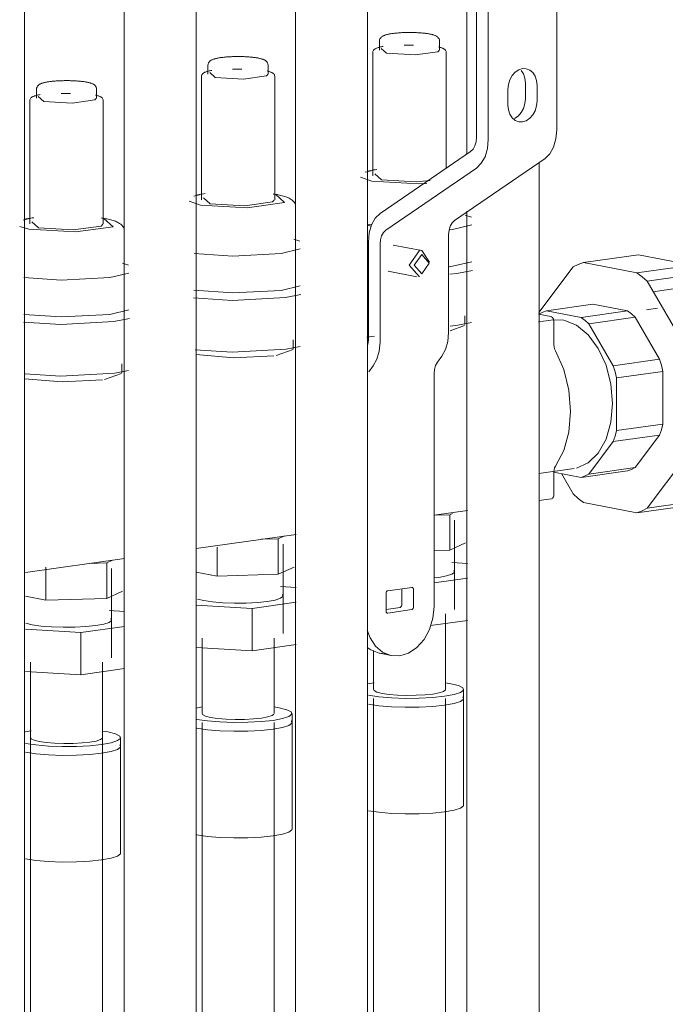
# Model space of a CAD drawing. Header units: millimetres. Extents: x 38570 to 76040, y -5041 to 9267.
# Tile 66 of 169: x 49607 to 49750, y 6378 to 6597. Entities that reach past the tile are written whole.
import ezdxf

# ---------------------------------------------------------------- set-up
doc = ezdxf.new("R2010")
doc.units = ezdxf.units.MM
doc.layers.add('M-EQPM-____-OTLN', color=50, linetype='Continuous', lineweight=20)
doc.layers.add('P-PIPE-____-OTLN', color=3, linetype='Continuous', lineweight=20)

# ---------------------------------------------------------------- blocks, each defined once
blk = doc.blocks.new('ADSK_Коллектор с регулирующими клапанами и расходомерами - N5-V46-3D Отопление left')
at = {"layer": 'M-EQPM-____-OTLN'}
for p, q in [((49725.72, 6636.95), (49725.72, 6572.39)), ((49707.91, 6635.31), (49707.91, 6570.75)), ((49710.5, 6570.25), (49710.5, 6634.81)), ((49686.37, 6592.07), (49686.37, 6590.1)), ((49699.72, 6590.1), (49699.72, 6592.07)), ((49686.76, 6590.47), (49687.96, 6589.39)), ((49693.92, 6591.18), (49691.84, 6591.18)), ((49684.9, 6589.61), (49684.9, 6562.19)), ((49701.2, 6563.88), (49701.2, 6589.61)), ((49648.31, 6586.73), (49648.31, 6584.76)), ((49655.86, 6585.83), (49653.78, 6585.84)), ((49661.66, 6584.76), (49661.66, 6586.73)), ((49646.84, 6584.26), (49646.84, 6556.84)), ((49648.69, 6585.13), (49649.9, 6584.04)), ((49663.14, 6556.84), (49663.14, 6584.26)), ((49610.25, 6581.39), (49610.25, 6579.41)), ((49623.6, 6579.41), (49623.6, 6581.39)), ((49714.88, 6577.9), (49714.88, 6581.35)), ((49718.75, 6579.31), (49718.75, 6582.76)), ((49721.35, 6582.26), (49721.35, 6578.81)), ((49608.77, 6578.92), (49608.77, 6551.5)), ((49610.63, 6579.78), (49611.84, 6578.7)), ((49617.8, 6580.49), (49615.72, 6580.49)), ((49625.07, 6551.5), (49625.07, 6578.92)), ((49706.61, 6567.59), (49686.51, 6553.82)), ((49723.13, 6566.06), (49703.03, 6552.29)), ((49687.8, 6550.16), (49707.91, 6563.92)), ((49684.69, 6561.01), (49682.19, 6561.92)), ((49683.2, 6562.99), (49684.51, 6563.32)), ((49685.37, 6562.64), (49686.84, 6561.32)), ((49645.14, 6557.64), (49646.44, 6557.98)), ((49647.31, 6557.29), (49648.78, 6555.97)), ((49662.83, 6558.11), (49663.34, 6558.02)), ((49646.63, 6555.67), (49644.13, 6556.58)), ((49607.29, 6552.37), (49608.38, 6552.64)), ((49624.77, 6552.76), (49625.28, 6552.67)), ((49706.78, 6553.04), (49705.42, 6553.47)), ((49608.57, 6550.33), (49606.52, 6550.93)), ((49609.24, 6551.95), (49610.72, 6550.63)), ((49684.68, 6551.43), (49683.62, 6551.28)), ((49684.53, 6551.03), (49683.62, 6551.2)), ((49668.72, 6547.7), (49667.36, 6548.13)), ((49701.73, 6549.13), (49701.73, 6527.41)), ((49683.91, 6547.49), (49683.91, 6525.78)), ((49686.51, 6525.28), (49686.51, 6546.99)), ((49695.81, 6545.59), (49689.41, 6546.82)), ((49697.5, 6543), (49695.81, 6545.59)), ((49630.65, 6542.35), (49629.3, 6542.79)), ((49683.76, 6540.52), (49683.88, 6540.38)), ((49688.29, 6541.02), (49694.69, 6539.78)), ((49705.31, 6529.15), (49705.31, 6531.12)), ((49721.66, 6531.49), (49724.43, 6530.95)), ((49702.09, 6527.79), (49705.27, 6528.98)), ((49725.08, 6529.84), (49725.08, 6524.75)), ((49683.6, 6526.34), (49685.29, 6526.58)), ((49667.25, 6523.8), (49667.25, 6525.77)), ((49683.91, 6525.78), (49683.82, 6524.78)), ((49663.41, 6522.34), (49667.21, 6523.64)), ((49700.21, 6522.13), (49699.25, 6520.85)), ((49629.19, 6518.46), (49629.19, 6520.43)), ((49684.02, 6518.71), (49684.99, 6519.99)), ((49625.35, 6516.99), (49629.15, 6518.3)), ((49698.49, 6518.21), (49698.49, 6466.58)), ((49725.08, 6496.47), (49725.08, 6491.37)), ((49721.77, 6490.12), (49724.57, 6490.51)), ((49698.49, 6486.85), (49705.93, 6487.89)), ((49698.87, 6486.88), (49701.98, 6486.97)), ((49701.98, 6486.97), (49702.61, 6487.26)), ((49701.98, 6486.97), (49701.98, 6479.08)), ((49703.05, 6465.92), (49703.05, 6485.75)), ((49645.65, 6479.43), (49667.87, 6482.55)), ((49660.17, 6481.52), (49663.92, 6481.63)), ((49663.92, 6481.63), (49665.26, 6482.25)), ((49663.92, 6481.63), (49663.92, 6473.74)), ((49664.99, 6460.58), (49664.99, 6480.4)), ((49705.48, 6480.7), (49701.98, 6479.08)), ((49650.35, 6473.33), (49650.35, 6479.75)), ((49701.98, 6479.08), (49698.49, 6478.98)), ((49607.84, 6474.12), (49629.81, 6477.21)), ((49622.11, 6476.17), (49625.86, 6476.29)), ((49625.86, 6476.29), (49627.15, 6476.88)), ((49625.86, 6476.29), (49625.86, 6468.4)), ((49705.93, 6476.17), (49702.47, 6476.38)), ((49612.29, 6467.99), (49612.29, 6475.29)), ((49626.92, 6455.23), (49626.92, 6475.06)), ((49650.35, 6473.33), (49645.65, 6474.24)), ((49667.42, 6475.35), (49663.92, 6473.74)), ((49663.92, 6473.74), (49650.35, 6473.33)), ((49698.49, 6471.82), (49705.93, 6472.87)), ((49699.53, 6473.05), (49698.53, 6472.93)), ((49629.35, 6470.01), (49625.86, 6468.4)), ((49667.87, 6470.83), (49664.41, 6471.03)), ((49687.83, 6465.58), (49687.83, 6469.52)), ((49688.21, 6470.07), (49693.54, 6470.82)), ((49691.33, 6466.93), (49691.33, 6470.51)), ((49693.92, 6470.38), (49693.92, 6466.43)), ((49612.29, 6467.99), (49607.84, 6468.85)), ((49625.86, 6468.4), (49612.29, 6467.99)), ((49658.12, 6466.15), (49667.87, 6467.52)), ((49629.81, 6465.49), (49626.35, 6465.69)), ((49645.65, 6466.89), (49658.12, 6466.15)), ((49658.12, 6456.78), (49658.12, 6466.15)), ((49687.83, 6465.95), (49690.95, 6466.39)), ((49693.54, 6465.89), (49688.21, 6465.14)), ((49705.93, 6463.5), (49697.73, 6462.35)), ((49701.05, 6448.17), (49701.05, 6464.94)), ((49607.84, 6461.53), (49620.06, 6460.81)), ((49620.06, 6460.81), (49629.81, 6462.18)), ((49620.06, 6451.44), (49620.06, 6460.81)), ((49646.99, 6459.59), (49646.99, 6442.82)), ((49662.99, 6442.82), (49662.99, 6459.59)), ((49658.12, 6456.78), (49645.65, 6457.52)), ((49667.87, 6458.15), (49658.12, 6456.78)), ((49685.05, 6456.83), (49685.05, 6448.17)), ((49608.92, 6454.25), (49608.92, 6437.48)), ((49624.92, 6437.48), (49624.92, 6454.25)), ((49686.38, 6456.2), (49688.98, 6455.69)), ((49620.06, 6451.44), (49607.84, 6452.16)), ((49629.81, 6452.81), (49620.06, 6451.44)), ((49685.17, 6449.66), (49683.65, 6449.4)), ((49705.05, 6446.2), (49705.05, 6448.17)), ((49705.05, 6446.2), (49704.85, 6446.55)), ((49704.85, 6446.55), (49705.05, 6446.2)), ((49705.05, 6422.52), (49705.05, 6446.2)), ((49647.1, 6444.32), (49645.58, 6444.05)), ((49666.98, 6440.85), (49666.79, 6441.21)), ((49666.79, 6441.21), (49666.98, 6440.85)), ((49666.99, 6440.85), (49666.99, 6442.82)), ((49609.04, 6438.97), (49607.76, 6438.76)), ((49666.99, 6417.18), (49666.99, 6440.85)), ((49628.92, 6435.51), (49628.92, 6437.48)), ((49628.92, 6435.51), (49628.73, 6435.87)), ((49628.73, 6435.87), (49628.92, 6435.51)), ((49628.92, 6411.84), (49628.92, 6435.51))]:
    blk.add_line(p, q, dxfattribs=at)
for points in [[(49686.37, 6592.07, 0), (49686.4, 6592.35, 0), (49686.49, 6592.59, 0), (49686.6, 6592.78, 0), (49686.73, 6592.92, 0), (49686.85, 6593.03, 0), (49686.98, 6593.12, 0), (49687.09, 6593.2, 0), (49687.21, 6593.26, 0), (49687.33, 6593.32, 0), (49687.46, 6593.37, 0), (49687.58, 6593.42, 0), (49687.71, 6593.46, 0), (49687.84, 6593.5, 0), (49687.98, 6593.54, 0), (49688.13, 6593.57, 0), (49688.28, 6593.61, 0), (49688.43, 6593.64, 0), (49688.6, 6593.67, 0), (49688.76, 6593.7, 0), (49688.93, 6593.73, 0), (49689.11, 6593.76, 0), (49689.3, 6593.79, 0), (49689.48, 6593.81, 0), (49689.68, 6593.83, 0), (49689.87, 6593.85, 0), (49690.08, 6593.88, 0), (49690.28, 6593.89, 0), (49690.49, 6593.91, 0), (49690.71, 6593.93, 0), (49690.93, 6593.94, 0), (49691.15, 6593.96, 0), (49691.37, 6593.97, 0), (49691.6, 6593.98, 0), (49691.82, 6593.99, 0), (49692.05, 6593.99, 0), (49692.28, 6594, 0), (49692.52, 6594, 0), (49692.75, 6594.01, 0), (49692.98, 6594.01, 0), (49693.22, 6594.01, 0), (49693.45, 6594.01, 0), (49693.68, 6594, 0), (49693.92, 6594, 0), (49694.15, 6593.99, 0), (49694.37, 6593.98, 0), (49694.6, 6593.97, 0), (49694.83, 6593.96, 0), (49695.05, 6593.95, 0), (49695.27, 6593.94, 0), (49695.48, 6593.92, 0), (49695.7, 6593.9, 0), (49695.91, 6593.89, 0), (49696.11, 6593.87, 0), (49696.31, 6593.84, 0), (49696.51, 6593.82, 0), (49696.7, 6593.8, 0), (49696.88, 6593.77, 0), (49697.06, 6593.75, 0), (49697.24, 6593.72, 0), (49697.41, 6593.69, 0), (49697.56, 6593.66, 0)], [(49699.72, 6592.07, 0), (49699.69, 6592.35, 0), (49699.6, 6592.59, 0), (49699.49, 6592.78, 0), (49699.36, 6592.92, 0), (49699.24, 6593.03, 0), (49699.12, 6593.12, 0), (49699, 6593.2, 0), (49698.88, 6593.26, 0), (49698.76, 6593.32, 0), (49698.64, 6593.37, 0), (49698.51, 6593.42, 0), (49698.38, 6593.46, 0), (49698.25, 6593.5, 0), (49698.11, 6593.54, 0), (49697.97, 6593.57, 0), (49697.82, 6593.61, 0), (49697.66, 6593.64, 0), (49697.56, 6593.66, 0)], [(49684.9, 6589.61, 0), (49684.92, 6589.78, 0), (49684.97, 6589.93, 0), (49685.05, 6590.05, 0), (49685.14, 6590.16, 0), (49685.23, 6590.25, 0), (49685.34, 6590.32, 0), (49685.45, 6590.39, 0), (49685.56, 6590.45, 0), (49685.69, 6590.51, 0), (49685.82, 6590.56, 0), (49685.96, 6590.62, 0), (49686.11, 6590.67, 0), (49686.27, 6590.71, 0), (49686.44, 6590.76, 0), (49686.62, 6590.81, 0), (49686.8, 6590.85, 0), (49687, 6590.89, 0), (49687.2, 6590.93, 0)], [(49687.96, 6589.39, 0), (49694.26, 6589.02, 0), (49699.34, 6589.73, 0), (49699.63, 6590.04, 0)], [(49701.2, 6589.61, 0), (49701.18, 6589.78, 0), (49701.12, 6589.93, 0), (49701.05, 6590.05, 0), (49700.96, 6590.16, 0), (49700.86, 6590.25, 0), (49700.76, 6590.32, 0), (49700.65, 6590.39, 0), (49700.53, 6590.45, 0), (49700.41, 6590.51, 0), (49700.27, 6590.56, 0), (49700.13, 6590.62, 0), (49699.98, 6590.67, 0), (49699.82, 6590.71, 0), (49699.66, 6590.76, 0), (49699.48, 6590.81, 0)], [(49648.31, 6586.73, 0), (49648.34, 6587, 0), (49648.43, 6587.24, 0), (49648.54, 6587.43, 0), (49648.67, 6587.58, 0), (49648.79, 6587.69, 0), (49648.91, 6587.78, 0), (49649.03, 6587.86, 0), (49649.15, 6587.92, 0), (49649.27, 6587.97, 0), (49649.39, 6588.03, 0), (49649.52, 6588.07, 0), (49649.65, 6588.11, 0), (49649.78, 6588.16, 0), (49649.92, 6588.19, 0), (49650.07, 6588.23, 0), (49650.22, 6588.26, 0), (49650.37, 6588.3, 0), (49650.53, 6588.33, 0), (49650.7, 6588.36, 0), (49650.87, 6588.39, 0), (49651.05, 6588.42, 0), (49651.23, 6588.44, 0), (49651.42, 6588.47, 0), (49651.62, 6588.49, 0), (49651.81, 6588.51, 0), (49652.02, 6588.53, 0), (49652.22, 6588.55, 0), (49652.43, 6588.57, 0), (49652.65, 6588.58, 0), (49652.86, 6588.6, 0), (49653.09, 6588.61, 0), (49653.31, 6588.62, 0), (49653.53, 6588.63, 0), (49653.76, 6588.64, 0), (49653.99, 6588.65, 0), (49654.22, 6588.66, 0), (49654.46, 6588.66, 0), (49654.69, 6588.66, 0), (49654.92, 6588.66, 0), (49655.16, 6588.66, 0), (49655.39, 6588.66, 0), (49655.62, 6588.66, 0), (49655.85, 6588.65, 0), (49656.08, 6588.65, 0), (49656.31, 6588.64, 0), (49656.54, 6588.63, 0), (49656.77, 6588.62, 0), (49656.99, 6588.61, 0), (49657.21, 6588.59, 0), (49657.42, 6588.58, 0), (49657.64, 6588.56, 0), (49657.84, 6588.54, 0), (49658.05, 6588.52, 0), (49658.25, 6588.5, 0), (49658.44, 6588.48, 0), (49658.64, 6588.45, 0), (49658.82, 6588.43, 0), (49659, 6588.4, 0), (49659.18, 6588.37, 0), (49659.35, 6588.35, 0), (49659.5, 6588.32, 0)], [(49661.66, 6586.73, 0), (49661.63, 6587, 0), (49661.54, 6587.24, 0), (49661.43, 6587.43, 0), (49661.3, 6587.58, 0), (49661.18, 6587.69, 0), (49661.06, 6587.78, 0), (49660.94, 6587.86, 0), (49660.82, 6587.92, 0), (49660.7, 6587.97, 0), (49660.58, 6588.03, 0), (49660.45, 6588.07, 0), (49660.32, 6588.11, 0), (49660.19, 6588.16, 0), (49660.05, 6588.19, 0), (49659.9, 6588.23, 0), (49659.75, 6588.26, 0), (49659.6, 6588.3, 0), (49659.5, 6588.32, 0)], [(49646.84, 6584.26, 0), (49646.86, 6584.43, 0), (49646.91, 6584.58, 0), (49646.99, 6584.71, 0), (49647.08, 6584.81, 0), (49647.17, 6584.9, 0), (49647.28, 6584.98, 0), (49647.38, 6585.05, 0), (49647.5, 6585.11, 0), (49647.63, 6585.17, 0), (49647.76, 6585.22, 0), (49647.9, 6585.27, 0), (49648.05, 6585.32, 0), (49648.21, 6585.37, 0), (49648.38, 6585.42, 0), (49648.55, 6585.46, 0), (49648.74, 6585.5, 0), (49648.94, 6585.55, 0), (49649.14, 6585.59, 0)], [(49663.14, 6584.26, 0), (49663.11, 6584.43, 0), (49663.06, 6584.58, 0), (49662.98, 6584.71, 0), (49662.89, 6584.81, 0), (49662.8, 6584.9, 0), (49662.7, 6584.98, 0), (49662.59, 6585.05, 0), (49662.47, 6585.11, 0), (49662.35, 6585.17, 0), (49662.21, 6585.22, 0), (49662.07, 6585.27, 0), (49661.92, 6585.32, 0), (49661.76, 6585.37, 0), (49661.59, 6585.42, 0), (49661.42, 6585.46, 0)], [(49714.88, 6581.35, 0), (49714.99, 6582.45, 0), (49715.31, 6583.51, 0), (49715.82, 6584.45, 0), (49716.49, 6585.21, 0), (49717.28, 6585.74, 0), (49718.11, 6586, 0), (49718.95, 6585.97, 0), (49719.73, 6585.66, 0), (49720.4, 6585.09, 0), (49720.91, 6584.3, 0), (49721.24, 6583.33, 0), (49721.35, 6582.26, 0)], [(49718.75, 6582.76, 0), (49718.64, 6583.83, 0), (49718.32, 6584.8, 0), (49717.81, 6585.59, 0)], [(49610.25, 6581.39, 0), (49610.28, 6581.66, 0), (49610.37, 6581.9, 0), (49610.48, 6582.09, 0), (49610.61, 6582.23, 0), (49610.73, 6582.35, 0), (49610.85, 6582.44, 0), (49610.97, 6582.51, 0), (49611.09, 6582.58, 0), (49611.21, 6582.63, 0), (49611.33, 6582.68, 0), (49611.46, 6582.73, 0), (49611.59, 6582.77, 0), (49611.72, 6582.81, 0), (49611.86, 6582.85, 0), (49612, 6582.89, 0), (49612.15, 6582.92, 0), (49612.31, 6582.95, 0), (49612.47, 6582.99, 0), (49612.64, 6583.02, 0), (49612.81, 6583.04, 0), (49612.99, 6583.07, 0), (49613.17, 6583.1, 0), (49613.36, 6583.12, 0), (49613.55, 6583.15, 0), (49613.75, 6583.17, 0), (49613.95, 6583.19, 0), (49614.16, 6583.21, 0), (49614.37, 6583.22, 0), (49614.59, 6583.24, 0), (49614.8, 6583.26, 0), (49615.02, 6583.27, 0), (49615.25, 6583.28, 0), (49615.47, 6583.29, 0), (49615.7, 6583.3, 0), (49615.93, 6583.31, 0), (49616.16, 6583.31, 0), (49616.39, 6583.32, 0), (49616.63, 6583.32, 0), (49616.86, 6583.32, 0), (49617.09, 6583.32, 0), (49617.33, 6583.32, 0), (49617.56, 6583.32, 0), (49617.79, 6583.31, 0), (49618.02, 6583.3, 0), (49618.25, 6583.3, 0), (49618.48, 6583.29, 0), (49618.7, 6583.28, 0), (49618.93, 6583.26, 0), (49619.14, 6583.25, 0), (49619.36, 6583.23, 0), (49619.57, 6583.22, 0), (49619.78, 6583.2, 0), (49619.99, 6583.18, 0), (49620.19, 6583.16, 0), (49620.38, 6583.13, 0), (49620.57, 6583.11, 0), (49620.76, 6583.09, 0), (49620.94, 6583.06, 0), (49621.12, 6583.03, 0), (49621.29, 6583, 0), (49621.43, 6582.97, 0)], [(49649.9, 6584.04, 0), (49656.19, 6583.67, 0), (49661.28, 6584.39, 0), (49661.57, 6584.7, 0)], [(49623.6, 6581.39, 0), (49623.57, 6581.66, 0), (49623.48, 6581.9, 0), (49623.37, 6582.09, 0), (49623.24, 6582.23, 0), (49623.12, 6582.35, 0), (49623, 6582.44, 0), (49622.88, 6582.51, 0), (49622.76, 6582.58, 0), (49622.64, 6582.63, 0), (49622.51, 6582.68, 0), (49622.39, 6582.73, 0), (49622.26, 6582.77, 0), (49622.13, 6582.81, 0), (49621.99, 6582.85, 0), (49621.84, 6582.89, 0), (49621.69, 6582.92, 0), (49621.54, 6582.95, 0), (49621.43, 6582.97, 0)], [(49608.77, 6578.92, 0), (49608.79, 6579.09, 0), (49608.85, 6579.24, 0), (49608.92, 6579.37, 0), (49609.01, 6579.47, 0), (49609.11, 6579.56, 0), (49609.21, 6579.63, 0), (49609.32, 6579.7, 0), (49609.44, 6579.76, 0), (49609.56, 6579.82, 0), (49609.7, 6579.88, 0), (49609.84, 6579.93, 0), (49609.99, 6579.98, 0), (49610.15, 6580.03, 0), (49610.31, 6580.07, 0), (49610.49, 6580.12, 0), (49610.68, 6580.16, 0), (49610.88, 6580.2, 0), (49611.08, 6580.24, 0)], [(49611.84, 6578.7, 0), (49618.13, 6578.33, 0), (49623.21, 6579.04, 0), (49623.51, 6579.36, 0)], [(49625.07, 6578.92, 0), (49625.05, 6579.09, 0), (49625, 6579.24, 0), (49624.92, 6579.37, 0), (49624.83, 6579.47, 0), (49624.74, 6579.56, 0), (49624.63, 6579.63, 0), (49624.52, 6579.7, 0), (49624.41, 6579.76, 0), (49624.28, 6579.82, 0), (49624.15, 6579.88, 0), (49624.01, 6579.93, 0), (49623.86, 6579.98, 0), (49623.7, 6580.03, 0), (49623.53, 6580.07, 0), (49623.35, 6580.12, 0)], [(49721.35, 6578.81, 0), (49721.24, 6577.71, 0), (49720.91, 6576.65, 0), (49720.4, 6575.71, 0), (49719.73, 6574.95, 0), (49718.95, 6574.42, 0), (49718.11, 6574.16, 0), (49717.28, 6574.19, 0), (49716.49, 6574.5, 0), (49715.82, 6575.07, 0), (49715.31, 6575.87, 0), (49714.99, 6576.83, 0), (49714.88, 6577.9, 0)], [(49716.36, 6574.93, 0), (49717.14, 6575.45, 0), (49717.81, 6576.21, 0), (49718.32, 6577.15, 0), (49718.64, 6578.21, 0), (49718.75, 6579.31, 0)], [(49725.72, 6572.39, 0), (49725.55, 6570.38, 0), (49725.03, 6568.58, 0), (49724.21, 6567.1, 0), (49723.13, 6566.06, 0)], [(49707.91, 6570.75, 0), (49707.82, 6569.75, 0), (49707.56, 6568.85, 0), (49707.15, 6568.11, 0), (49706.61, 6567.59, 0)], [(49707.91, 6563.92, 0), (49708.98, 6564.97, 0), (49709.81, 6566.44, 0), (49710.32, 6568.24, 0), (49710.5, 6570.25, 0)], [(49683.81, 6563.25, 0), (49684.11, 6563.31, 0), (49684.42, 6563.37, 0), (49684.75, 6563.43, 0), (49685.08, 6563.49, 0), (49685.43, 6563.54, 0), (49685.78, 6563.59, 0)], [(49686.84, 6561.32, 0), (49694.52, 6560.87, 0), (49697.63, 6561.12, 0)], [(49696.85, 6560.49, 0), (49695.03, 6560.41, 0), (49684.69, 6561.01, 0)], [(49645.75, 6557.9, 0), (49646.05, 6557.97, 0), (49646.36, 6558.03, 0), (49646.69, 6558.09, 0), (49647.02, 6558.14, 0), (49647.37, 6558.2, 0), (49647.72, 6558.25, 0)], [(49663.34, 6558.02, 0), (49665.33, 6556.24, 0), (49656.97, 6555.06, 0), (49646.63, 6555.67, 0)], [(49662.77, 6558.17, 0), (49663.11, 6558.12, 0), (49663.43, 6558.06, 0), (49663.72, 6558.01, 0)], [(49667.73, 6555.89, 0), (49667.5, 6556.27, 0), (49667.25, 6556.56, 0), (49667.01, 6556.78, 0), (49666.77, 6556.96, 0), (49666.53, 6557.11, 0), (49666.3, 6557.23, 0), (49666.06, 6557.34, 0), (49665.82, 6557.44, 0), (49665.58, 6557.53, 0), (49665.33, 6557.61, 0), (49665.07, 6557.69, 0), (49664.8, 6557.77, 0), (49664.51, 6557.84, 0), (49664.22, 6557.9, 0), (49663.92, 6557.97, 0), (49663.72, 6558.01, 0)], [(49648.78, 6555.97, 0), (49656.46, 6555.52, 0), (49662.66, 6556.39, 0), (49663.03, 6556.78, 0)], [(49607.69, 6552.56, 0), (49607.99, 6552.62, 0), (49608.3, 6552.69, 0), (49608.62, 6552.74, 0), (49608.96, 6552.8, 0), (49609.3, 6552.85, 0), (49609.66, 6552.9, 0)], [(49625.28, 6552.67, 0), (49627.26, 6550.89, 0), (49618.91, 6549.72, 0), (49608.57, 6550.33, 0)], [(49624.7, 6552.83, 0), (49625.04, 6552.77, 0), (49625.37, 6552.72, 0), (49625.66, 6552.66, 0)], [(49629.67, 6550.55, 0), (49629.44, 6550.92, 0), (49629.19, 6551.21, 0), (49628.94, 6551.44, 0), (49628.7, 6551.62, 0), (49628.47, 6551.76, 0), (49628.24, 6551.89, 0), (49628, 6552, 0), (49627.76, 6552.1, 0), (49627.52, 6552.19, 0), (49627.26, 6552.27, 0), (49627, 6552.35, 0), (49626.73, 6552.42, 0), (49626.45, 6552.49, 0), (49626.16, 6552.56, 0), (49625.86, 6552.62, 0), (49625.66, 6552.66, 0)], [(49686.51, 6553.82, 0), (49685.43, 6552.78, 0), (49684.61, 6551.3, 0), (49684.09, 6549.5, 0), (49683.91, 6547.49, 0)], [(49610.72, 6550.63, 0), (49618.4, 6550.18, 0), (49624.6, 6551.05, 0), (49624.97, 6551.43, 0)], [(49703.03, 6552.29, 0), (49702.49, 6551.77, 0), (49702.08, 6551.03, 0), (49701.82, 6550.13, 0), (49701.73, 6549.13, 0)], [(49701.98, 6550.21, 0), (49702.62, 6550.3, 0), (49706.86, 6551.29, 0)], [(49686.51, 6546.99, 0), (49686.59, 6548, 0), (49686.85, 6548.9, 0), (49687.27, 6549.63, 0), (49687.8, 6550.16, 0)], [(49645.21, 6544.98, 0), (49653.81, 6544.38, 0), (49664.55, 6544.95, 0), (49668.8, 6545.95, 0)], [(49683.88, 6547.59, 0), (49683.77, 6547.44, 0), (49683.66, 6547.28, 0)], [(49695.25, 6545.6, 0), (49693, 6542.37, 0), (49695.25, 6539.77, 0)], [(49695.74, 6544.76, 0), (49694.06, 6542.35, 0), (49695.74, 6540.42, 0)], [(49695.74, 6540.42, 0), (49697.42, 6542.82, 0), (49695.74, 6544.76, 0)], [(49701.87, 6542.02, 0), (49702.62, 6542.12, 0), (49706.86, 6543.11, 0)], [(49607.45, 6539.6, 0), (49615.75, 6539.04, 0), (49626.49, 6539.61, 0), (49630.74, 6540.61, 0)], [(49701.98, 6540.33, 0), (49703.55, 6540.52, 0), (49706.99, 6541.2, 0)], [(49645.2, 6536.8, 0), (49653.81, 6536.2, 0), (49664.55, 6536.77, 0), (49668.8, 6537.77, 0)], [(49645.06, 6535.1, 0), (49653.69, 6534.55, 0), (49665.49, 6535.18, 0), (49668.93, 6535.85, 0)], [(49607.45, 6531.42, 0), (49615.75, 6530.86, 0), (49626.49, 6531.43, 0), (49630.74, 6532.43, 0)], [(49724.43, 6530.95, 0), (49724.59, 6530.89, 0), (49724.75, 6530.76, 0), (49724.89, 6530.58, 0), (49724.99, 6530.35, 0), (49725.05, 6530.1, 0), (49725.08, 6529.84, 0)], [(49607.33, 6529.72, 0), (49615.63, 6529.21, 0), (49627.42, 6529.83, 0), (49630.87, 6530.51, 0)], [(49702.09, 6528.85, 0), (49703.74, 6529.05, 0), (49706.82, 6529.66, 0)], [(49701.73, 6527.41, 0), (49701.55, 6525.41, 0), (49701.04, 6523.6, 0), (49700.21, 6522.13, 0)], [(49645.46, 6523.59, 0), (49653.67, 6523.07, 0), (49665.67, 6523.71, 0), (49668.76, 6524.32, 0)], [(49684.99, 6519.99, 0), (49685.81, 6521.47, 0), (49686.33, 6523.27, 0), (49686.51, 6525.28, 0)], [(49725.08, 6524.75, 0), (49725.12, 6524.25, 0), (49725.24, 6523.76, 0), (49725.43, 6523.32, 0)], [(49645.65, 6522.49, 0), (49654.01, 6521.79, 0), (49662.94, 6522.26, 0)], [(49725.43, 6523.32, 0), (49727.27, 6519.19, 0), (49728.41, 6514.61, 0), (49728.8, 6509.89, 0), (49728.41, 6505.31, 0), (49727.27, 6501.18, 0), (49725.43, 6497.76, 0)], [(49699.25, 6520.85, 0), (49698.84, 6520.11, 0), (49698.58, 6519.21, 0), (49698.49, 6518.21, 0)], [(49607.76, 6518.21, 0), (49615.61, 6517.72, 0), (49627.61, 6518.36, 0), (49630.7, 6518.98, 0)], [(49607.59, 6517.15, 0), (49615.95, 6516.44, 0), (49624.87, 6516.92, 0)], [(49725.43, 6497.76, 0), (49725.24, 6497.4, 0), (49725.12, 6496.95, 0), (49725.08, 6496.47, 0)], [(49725.08, 6491.37, 0), (49725.05, 6491.12, 0), (49724.99, 6490.9, 0), (49724.89, 6490.71, 0), (49724.75, 6490.58, 0), (49724.59, 6490.52, 0), (49724.57, 6490.51, 0)], [(49702.88, 6474.6, 0), (49703.02, 6474.17, 0), (49702.47, 6473.75, 0), (49701.28, 6473.37, 0), (49699.53, 6473.05, 0)], [(49687.83, 6469.52, 0), (49687.84, 6469.65, 0), (49687.88, 6469.78, 0), (49687.94, 6469.89, 0), (49688.02, 6469.98, 0), (49688.11, 6470.04, 0), (49688.21, 6470.07, 0)], [(49693.54, 6470.82, 0), (49693.64, 6470.81, 0), (49693.73, 6470.78, 0), (49693.81, 6470.71, 0), (49693.87, 6470.62, 0), (49693.91, 6470.5, 0), (49693.92, 6470.38, 0)], [(49661.47, 6467.71, 0), (49659.28, 6467.47, 0), (49656.8, 6467.34, 0), (49654.19, 6467.32, 0), (49651.64, 6467.41, 0), (49649.31, 6467.61, 0), (49647.37, 6467.89, 0), (49645.95, 6468.25, 0)], [(49664.82, 6469.26, 0), (49664.95, 6468.83, 0), (49664.41, 6468.41, 0), (49663.22, 6468.03, 0), (49661.47, 6467.71, 0)], [(49688.21, 6465.14, 0), (49688.11, 6465.14, 0), (49688.02, 6465.18, 0), (49687.94, 6465.24, 0), (49687.88, 6465.34, 0), (49687.84, 6465.45, 0), (49687.83, 6465.58, 0)], [(49690.88, 6455.65, 0), (49692.85, 6456.26, 0), (49694.68, 6457.5, 0), (49696.26, 6459.29, 0), (49697.47, 6461.51, 0), (49698.23, 6463.99, 0), (49698.49, 6466.58, 0)], [(49690.95, 6466.39, 0), (49691.05, 6466.42, 0), (49691.14, 6466.48, 0), (49691.22, 6466.57, 0), (49691.28, 6466.68, 0), (49691.31, 6466.8, 0), (49691.33, 6466.93, 0)], [(49693.92, 6466.43, 0), (49693.91, 6466.3, 0), (49693.87, 6466.18, 0), (49693.81, 6466.07, 0), (49693.73, 6465.98, 0), (49693.64, 6465.92, 0), (49693.54, 6465.89, 0)], [(49623.41, 6462.36, 0), (49621.22, 6462.13, 0), (49618.73, 6462, 0), (49616.13, 6461.98, 0), (49613.57, 6462.07, 0), (49611.25, 6462.26, 0), (49609.31, 6462.55, 0), (49607.89, 6462.91, 0)], [(49626.76, 6463.92, 0), (49626.89, 6463.49, 0), (49626.35, 6463.07, 0), (49625.16, 6462.68, 0), (49623.41, 6462.36, 0)], [(49683.67, 6461.34, 0), (49684.28, 6459.65, 0), (49685.49, 6457.78, 0), (49687.07, 6456.44, 0), (49688.91, 6455.71, 0), (49690.88, 6455.65, 0)], [(49687.75, 6456.1, 0), (49686.31, 6456.21, 0), (49684.48, 6456.94, 0), (49683.67, 6457.52, 0)], [(49698.23, 6447.16, 0), (49696.48, 6446.98, 0), (49694.49, 6446.87, 0), (49692.41, 6446.85, 0), (49690.37, 6446.93, 0), (49688.51, 6447.08, 0), (49686.96, 6447.31, 0), (49685.82, 6447.6, 0), (49685.18, 6447.93, 0), (49685.07, 6448.27, 0)], [(49701.02, 6448.06, 0), (49700.58, 6447.73, 0), (49699.63, 6447.42, 0), (49698.23, 6447.16, 0)], [(49700.83, 6446.66, 0), (49702.93, 6447.05, 0), (49704.35, 6447.51, 0), (49705.01, 6448.01, 0), (49704.85, 6448.53, 0), (49703.88, 6449.02, 0), (49702.18, 6449.45, 0), (49701.05, 6449.64, 0)], [(49683.91, 6446.89, 0), (49686.24, 6446.54, 0), (49689.03, 6446.3, 0), (49692.09, 6446.2, 0), (49695.22, 6446.22, 0), (49698.2, 6446.38, 0), (49700.83, 6446.66, 0)], [(49700.83, 6444.69, 0), (49702.93, 6445.07, 0), (49704.35, 6445.53, 0), (49705.01, 6446.04, 0)], [(49705.01, 6446.04, 0), (49704.35, 6445.53, 0), (49702.93, 6445.07, 0), (49700.83, 6444.69, 0)], [(49662.77, 6441.32, 0), (49664.87, 6441.7, 0), (49666.29, 6442.16, 0), (49666.95, 6442.67, 0), (49666.79, 6443.18, 0), (49665.82, 6443.67, 0), (49664.12, 6444.11, 0), (49662.99, 6444.3, 0)], [(49683.91, 6444.91, 0), (49686.24, 6444.57, 0), (49689.03, 6444.33, 0), (49692.09, 6444.22, 0), (49695.22, 6444.25, 0), (49698.2, 6444.41, 0), (49700.83, 6444.69, 0)], [(49700.83, 6444.69, 0), (49698.2, 6444.41, 0), (49695.22, 6444.25, 0), (49692.09, 6444.22, 0), (49689.03, 6444.33, 0), (49686.24, 6444.57, 0), (49683.91, 6444.91, 0)], [(49645.85, 6441.54, 0), (49648.18, 6441.2, 0), (49650.97, 6440.96, 0), (49654.03, 6440.85, 0), (49657.16, 6440.88, 0), (49660.14, 6441.04, 0), (49662.77, 6441.32, 0)], [(49660.17, 6441.82, 0), (49658.42, 6441.63, 0), (49656.43, 6441.53, 0), (49654.35, 6441.51, 0), (49652.31, 6441.58, 0), (49650.45, 6441.74, 0), (49648.9, 6441.97, 0), (49647.76, 6442.26, 0), (49647.12, 6442.59, 0), (49647.01, 6442.93, 0)], [(49662.96, 6442.72, 0), (49662.52, 6442.38, 0), (49661.57, 6442.08, 0), (49660.17, 6441.82, 0)], [(49624.71, 6435.98, 0), (49626.8, 6436.36, 0), (49628.23, 6436.82, 0), (49628.89, 6437.32, 0), (49628.73, 6437.84, 0), (49627.76, 6438.33, 0), (49626.06, 6438.76, 0), (49624.92, 6438.95, 0)], [(49645.85, 6439.57, 0), (49648.18, 6439.22, 0), (49650.97, 6438.99, 0), (49654.03, 6438.88, 0), (49657.16, 6438.91, 0), (49660.14, 6439.07, 0), (49662.77, 6439.35, 0)], [(49662.77, 6439.35, 0), (49660.14, 6439.07, 0), (49657.16, 6438.91, 0), (49654.03, 6438.88, 0), (49650.97, 6438.99, 0), (49648.18, 6439.22, 0), (49645.85, 6439.57, 0)], [(49662.77, 6439.35, 0), (49664.87, 6439.73, 0), (49666.29, 6440.19, 0), (49666.95, 6440.69, 0)], [(49666.95, 6440.69, 0), (49666.29, 6440.19, 0), (49664.87, 6439.73, 0), (49662.77, 6439.35, 0)], [(49622.11, 6436.48, 0), (49620.36, 6436.29, 0), (49618.37, 6436.18, 0), (49616.29, 6436.17, 0), (49614.24, 6436.24, 0), (49612.38, 6436.4, 0), (49610.83, 6436.63, 0), (49609.7, 6436.91, 0), (49609.06, 6437.24, 0), (49608.95, 6437.59, 0)], [(49624.9, 6437.38, 0), (49624.46, 6437.04, 0), (49623.51, 6436.73, 0), (49622.11, 6436.48, 0)], [(49607.79, 6436.2, 0), (49610.11, 6435.85, 0), (49612.9, 6435.62, 0), (49615.97, 6435.51, 0), (49619.1, 6435.54, 0), (49622.08, 6435.69, 0), (49624.71, 6435.98, 0)], [(49624.71, 6434, 0), (49626.8, 6434.39, 0), (49628.23, 6434.85, 0), (49628.89, 6435.35, 0)], [(49628.89, 6435.35, 0), (49628.23, 6434.85, 0), (49626.8, 6434.39, 0), (49624.71, 6434, 0)], [(49607.79, 6434.23, 0), (49610.11, 6433.88, 0), (49612.9, 6433.64, 0), (49615.97, 6433.54, 0), (49619.1, 6433.56, 0), (49622.08, 6433.72, 0), (49624.71, 6434, 0)], [(49624.71, 6434, 0), (49622.08, 6433.72, 0), (49619.1, 6433.56, 0), (49615.97, 6433.54, 0), (49612.9, 6433.64, 0), (49610.11, 6433.88, 0), (49607.79, 6434.23, 0)], [(49705.05, 6422.52, 0), (49705.01, 6422.37, 0), (49704.35, 6421.86, 0), (49702.93, 6421.4, 0), (49700.83, 6421.02, 0)], [(49700.83, 6421.02, 0), (49698.2, 6420.74, 0), (49695.22, 6420.58, 0), (49692.09, 6420.55, 0), (49689.03, 6420.66, 0), (49686.24, 6420.9, 0), (49683.91, 6421.24, 0)], [(49666.98, 6417.18, 0), (49666.95, 6417.02, 0), (49666.29, 6416.52, 0), (49664.87, 6416.06, 0), (49662.77, 6415.67, 0)], [(49662.77, 6415.67, 0), (49660.14, 6415.39, 0), (49657.16, 6415.23, 0), (49654.03, 6415.21, 0), (49650.97, 6415.32, 0), (49648.18, 6415.55, 0), (49645.85, 6415.9, 0)], [(49624.71, 6410.33, 0), (49622.08, 6410.05, 0), (49619.1, 6409.89, 0), (49615.97, 6409.86, 0), (49612.9, 6409.97, 0), (49610.11, 6410.21, 0), (49607.79, 6410.55, 0)], [(49628.92, 6411.84, 0), (49628.89, 6411.68, 0), (49628.23, 6411.17, 0), (49626.8, 6410.71, 0), (49624.71, 6410.33, 0)]]:
    blk.add_polyline3d(points, dxfattribs=at)
blk = doc.blocks.new('ADSK_Полипропилен_Муфта разъемная НР - 32 х 1_-V34-3D Отопление left')
at = {"layer": 'P-PIPE-____-OTLN', "color": 10}
for p, q in [((50843.73, 189.34), (50855.91, 191.05)), ((50855.91, 191.05), (50867.74, 188.76)), ((50841.45, 188.35), (50833.84, 178.25)), ((50855.56, 187.05), (50843.73, 189.34)), ((50867.74, 188.76), (50855.56, 187.05)), ((50857.84, 185.18), (50870.02, 186.89)), ((50870.02, 186.89), (50878.39, 172.54)), ((50866.21, 170.83), (50857.84, 185.18)), ((50870.88, 184.49), (50859.08, 182.84)), ((50845.8, 180.06), (50835.52, 178.62)), ((50845.8, 180.06), (50853.48, 178.58)), ((50843.21, 177.13), (50835.52, 178.62)), ((50843.21, 177.13), (50853.48, 178.58)), ((50855.18, 177.18), (50844.9, 175.74)), ((50855.18, 177.18), (50860.61, 167.87)), ((50837.05, 176.61), (50833.72, 176.14)), ((50850.34, 166.42), (50844.9, 175.74)), ((50878.39, 172.54), (50866.21, 170.83)), ((50867.15, 167.18), (50879.33, 168.89)), ((50879.33, 168.89), (50879.33, 150.89)), ((50850.34, 166.42), (50860.61, 167.87)), ((50867.15, 149.18), (50867.15, 167.18)), ((50861.32, 165.15), (50851.04, 163.71)), ((50861.32, 165.15), (50861.32, 153.46)), ((50851.04, 152.02), (50851.04, 163.71)), ((50851.04, 152.02), (50861.32, 153.46)), ((50860.61, 151.02), (50850.34, 149.58)), ((50860.61, 151.02), (50855.18, 143.81)), ((50879.33, 150.89), (50867.15, 149.18)), ((50844.9, 142.37), (50850.34, 149.58)), ((50866.21, 145.89), (50878.39, 147.6)), ((50878.39, 147.6), (50870.02, 136.5)), ((50857.84, 134.79), (50866.21, 145.89)), ((50864.57, 143.72), (50876.37, 145.38)), ((50833.84, 142.53), (50841.68, 143.64)), ((50837.14, 142.8), (50843.21, 141.63)), ((50838.81, 142.48), (50841.45, 137.96)), ((50853.48, 143.07), (50843.21, 141.63)), ((50844.9, 142.37), (50855.18, 143.81)), ((50843.73, 136.08), (50855.56, 133.79)), ((50870.02, 136.5), (50857.84, 134.79)), ((50855.56, 133.79), (50867.74, 135.5))]:
    blk.add_line(p, q, dxfattribs=at)
for points in [[(50843.73, 189.34, 0), (50842.57, 188.91, 0), (50841.45, 188.35, 0)], [(50867.74, 188.76, 0), (50868.89, 187.88, 0), (50870.02, 186.89, 0)], [(50857.84, 185.18, 0), (50856.72, 186.17, 0), (50855.56, 187.05, 0)], [(50871.42, 184.55, 0), (50873.62, 184.41, 0), (50876.94, 183.11, 0), (50880.03, 180.56, 0), (50882.68, 176.96, 0), (50884.71, 172.53, 0), (50885.99, 167.58, 0), (50886.43, 162.46, 0)], [(50835.52, 178.62, 0), (50834.66, 178.3, 0), (50833.83, 177.88, 0)], [(50844.9, 175.74, 0), (50844.07, 176.48, 0), (50843.21, 177.13, 0)], [(50853.48, 178.58, 0), (50854.35, 177.93, 0), (50855.18, 177.18, 0)], [(50837.08, 176.62, 0), (50839.37, 176.55, 0), (50842.16, 175.45, 0), (50844.76, 173.3, 0), (50847, 170.26, 0), (50848.72, 166.53, 0), (50849.8, 162.36, 0), (50850.16, 158.04, 0)], [(50867.15, 167.18, 0), (50866.72, 169.02, 0), (50866.21, 170.83, 0)], [(50878.39, 172.54, 0), (50878.9, 170.73, 0), (50879.33, 168.89, 0)], [(50851.04, 163.71, 0), (50850.72, 165.08, 0), (50850.34, 166.42, 0)], [(50860.61, 167.87, 0), (50861, 166.52, 0), (50861.32, 165.15, 0)], [(50886.43, 162.46, 0), (50885.99, 157.5, 0), (50884.71, 153.05, 0), (50882.68, 149.41, 0), (50880.03, 146.82, 0), (50876.94, 145.48, 0)], [(50850.16, 158.04, 0), (50849.8, 153.86, 0), (50848.72, 150.1, 0), (50847, 147.03, 0), (50844.76, 144.86, 0), (50842.16, 143.72, 0)], [(50861.32, 153.46, 0), (50861, 152.22, 0), (50860.61, 151.02, 0)], [(50850.34, 149.58, 0), (50850.72, 150.77, 0), (50851.04, 152.02, 0)], [(50879.33, 150.89, 0), (50878.9, 149.22, 0), (50878.39, 147.6, 0)], [(50866.21, 145.89, 0), (50866.72, 147.51, 0), (50867.15, 149.18, 0)], [(50843.21, 141.63, 0), (50844.07, 141.95, 0), (50844.9, 142.37, 0)], [(50855.18, 143.81, 0), (50854.35, 143.39, 0), (50853.48, 143.07, 0)], [(50841.45, 137.96, 0), (50842.57, 136.96, 0), (50843.73, 136.08, 0)], [(50870.02, 136.5, 0), (50868.89, 135.94, 0), (50867.74, 135.5, 0)], [(50855.56, 133.79, 0), (50856.72, 134.23, 0), (50857.84, 134.79, 0)]]:
    blk.add_polyline3d(points, dxfattribs=at)

msp = doc.modelspace()

# ---------------------------------------------------------------- linework, layer by layer
at = {"layer": 'P-PIPE-____-OTLN', "color": 5}
for p, q in [((49667.74, 6641.11), (49667.74, 6201.7)), ((49683.74, 6201.7), (49683.74, 6641.11)), ((49629.67, 6637.73), (49629.67, 6196.35)), ((49645.67, 6196.35), (49645.67, 6637.73)), ((49705.8, 6639.85), (49705.8, 6567.03)), ((49607.61, 6191.01), (49607.61, 6632.39)), ((49721.8, 6207.04), (49721.8, 6565.15)), ((49705.8, 6554.33), (49705.8, 6207.04))]:
    msp.add_line(p, q, dxfattribs=at)
at = {"layer": 'P-PIPE-____-OTLN', "color": 10}
for p, q in [((49748.12, 6532.82), (49745.63, 6532.47)), ((49685.05, 6446.2), (49685.05, 6211.06)), ((49701.05, 6211.06), (49701.05, 6446.2)), ((49646.99, 6440.85), (49646.99, 6205.71)), ((49662.99, 6205.71), (49662.99, 6440.85)), ((49608.92, 6437.48), (49608.92, 6200.37)), ((49624.92, 6200.37), (49624.92, 6437.48))]:
    msp.add_line(p, q, dxfattribs=at)
for points in [[(49608.95, 6437.59, 0), (49609.06, 6437.24, 0), (49609.7, 6436.91, 0), (49610.83, 6436.63, 0)], [(49610.83, 6436.63, 0), (49612.38, 6436.4, 0), (49614.24, 6436.24, 0), (49616.29, 6436.17, 0), (49618.37, 6436.18, 0), (49620.36, 6436.29, 0), (49622.11, 6436.48, 0)], [(49622.11, 6436.48, 0), (49623.51, 6436.73, 0), (49624.46, 6437.04, 0), (49624.9, 6437.38, 0)]]:
    msp.add_polyline3d(points, dxfattribs=at)

# ---------------------------------------------------------------- block references
at = {"layer": 'M-EQPM-____-OTLN'}
msp.add_blockref('ADSK_Коллектор с регулирующими клапанами и расходомерами - N5-V46-3D Отопление left', (0, 0), dxfattribs=at)
at = {"layer": 'P-PIPE-____-OTLN', "color": 10}
msp.add_blockref('ADSK_Полипропилен_Муфта разъемная НР - 32 х 1_-V34-3D Отопление left', (-1112.06, 6353.61), dxfattribs=at)

doc.saveas('drawing.dxf')
